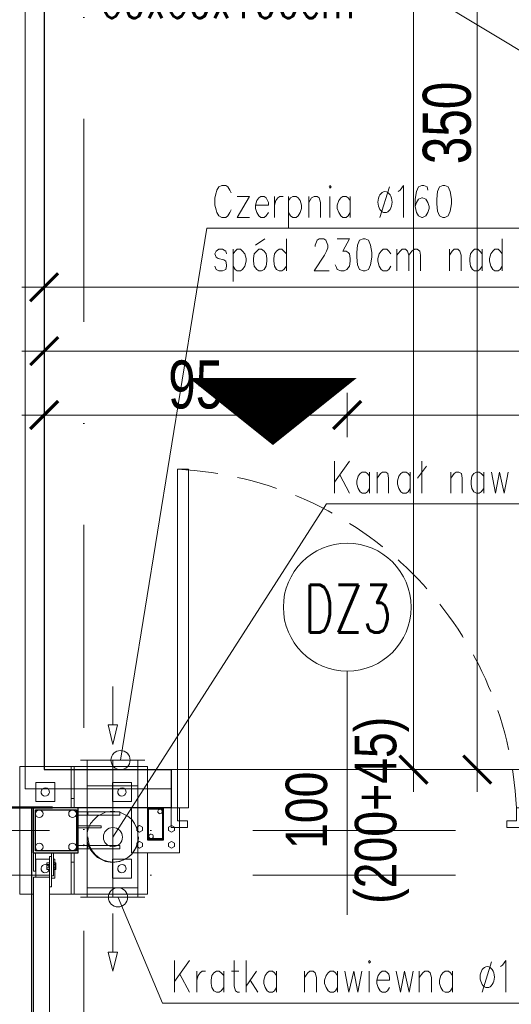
# Model space of a CAD drawing. Header units: millimetres. Extents: x -13532 to 2392, y -5241 to 5322.
# Tile 243 of 256: x -10304 to -10150, y 2157 to 2466. Entities that reach past the tile are written whole.
import ezdxf
from ezdxf.enums import TextEntityAlignment as Align

# ---------------------------------------------------------------- set-up
doc = ezdxf.new("R2010")
doc.units = ezdxf.units.MM
doc.linetypes.add('DASHED', pattern=[19.05, 12.7, -6.35])
doc.linetypes.add('KRESKAKROPKA2', pattern=[12.7, 6.35, -3.175, 0, -3.175])
doc.layers.get('Defpoints').update_dxf_attribs({"true_color": 0xdae6d4})
for name, color, linetype, lineweight, true_color in [('a___wymiary', 7, 'Continuous', 5, 0x666666), ('drzwi - AGP1', 7, 'Continuous', 13, 0x7f7f7f), ('KONSTRUKCJA - CIE - AGP1', 7, 'Continuous', 5, 0xbfbfbf), ('Meble - AGP1', 7, 'Continuous', 15, 0x999999), ('OPIS - AGP1', 7, 'Continuous', 0, 0x7f7f7f), ('OPISY - AGP1', 7, 'Continuous', 5, 0x000000), ('OSI', 7, 'KRESKAKROPKA2', 5, 0x7f7f7f), ('shary', 7, 'Continuous', 0, 0x999999), ('wymiary', 7, 'Continuous', 5, 0x7f7f7f), ('WYMIARY - AGP1', 7, 'Continuous', 5, 0x716d5a), ('zigzag - AGP1', 7, 'Continuous', 9, 0xa5a5a5)]:
    doc.layers.add(name, color=color, linetype=linetype, lineweight=lineweight, true_color=true_color)
for name, color, linetype, lineweight in [('cz-gr', 122, 'Continuous', 30), ('cz-sr', 150, 'Continuous', 15), ('GK - ŚRODEK - AGP1', 32, 'Continuous', 5), ('TS_INNE_OBIEKTY', 204, 'Continuous', 30)]:
    doc.layers.add(name, color=color, linetype=linetype, lineweight=lineweight)
doc.styles.add('ARIAL', font='arial.ttf', dxfattribs={"width": 0.8})
doc.styles.add('ARIAL NARROW', font='ARIALN.TTF', dxfattribs={"width": 0.9})
doc.styles.add('ROMANS15', font='simplex.shx', dxfattribs={"width": 0.9, "height": 15})
doc.linetypes.add('ZIGZAG', pattern='A,0.00254,-5.08,[131,ltypeshp.shx,S=5.08,R=0,X=-5.08,Y=0],-10.16,[131,ltypeshp.shx,S=5.08,R=180,X=5.08,Y=0],-5.08', length=20.32254)
doc.dimstyles.new('wymiary agp1', dxfattribs={"dimtxt": 15, "dimasz": 5, "dimexe": 5, "dimexo": 5, "dimgap": 1.8, "dimtad": 1, "dimdec": 3, "dimrnd": 0.5, "dimdsep": 46, "dimtxsty": 'ARIAL NARROW', "dimblk": 'znacznik', "dimcen": 1.5, "dimse1": 1, "dimse2": 1, "dimclrd": 256, "dimclre": 256, "dimazin": 0, "dimtfac": 1, "dimtdec": 3, "dimtmove": 1, "dimatfit": 3, "dimldrblk": 'znacznik', "dimfxl": 1000, "dimfxlon": 1, "dimlwd": -1, "dimarcsym": 0})

# ---------------------------------------------------------------- blocks, each defined once
blk = doc.blocks.new('znacznik')
at = {"layer": 'a___wymiary'}
for p, q in [((0, 1.394), (0, -1.394)), ((1.394, 0), (-1.394, 0))]:
    blk.add_line(p, q, dxfattribs=at)
at = {"layer": 'a___wymiary', "const_width": 0.2}
blk.add_lwpolyline([(0.876, 0.876), (-0.876, -0.876)], dxfattribs=at)
blk = doc.blocks.new('*D508')
at = {"layer": 'Defpoints', "color": 0}
for p in [(-10201.84, 2341.85), (-10296.71, 2230.85), (-10201.84, 2194.83)]:
    blk.add_point(p, dxfattribs=at)
at = {"layer": 'WYMIARY - AGP1'}
blk.add_line((-10291.71, 2341.85), (-10206.84, 2341.85), dxfattribs=at)
at = {"layer": 'WYMIARY - AGP1', "xscale": 5, "yscale": 5, "zscale": 5, "rotation": 180}
blk.add_blockref('znacznik', (-10296.71, 2341.85), dxfattribs=at)
at = {"layer": 'WYMIARY - AGP1', "xscale": 5, "yscale": 5, "zscale": 5}
blk.add_blockref('znacznik', (-10201.84, 2341.85), dxfattribs=at)
at = {"layer": 'WYMIARY - AGP1', "color": 18, "true_color": 0x000000, "insert": (-10249.27, 2351.31), "char_height": 15, "attachment_point": 5, "style": 'ARIAL NARROW'}
blk.add_mtext('95', dxfattribs=at)
blk = doc.blocks.new('*D509')
at = {"layer": 'Defpoints', "color": 0}
for p in [(-9827.34, 2341.85), (-9827.34, 2234.34), (-10201.84, 2194.83)]:
    blk.add_point(p, dxfattribs=at)
at = {"layer": 'WYMIARY - AGP1'}
blk.add_line((-10196.84, 2341.85), (-9832.34, 2341.85), dxfattribs=at)
at = {"layer": 'WYMIARY - AGP1', "xscale": 5, "yscale": 5, "zscale": 5, "rotation": 180}
blk.add_blockref('znacznik', (-10201.84, 2341.85), dxfattribs=at)
at = {"layer": 'WYMIARY - AGP1', "xscale": 5, "yscale": 5, "zscale": 5}
blk.add_blockref('znacznik', (-9827.34, 2341.85), dxfattribs=at)
at = {"layer": 'WYMIARY - AGP1', "color": 18, "true_color": 0x000000, "insert": (-10014.59, 2351.31), "char_height": 15, "attachment_point": 5, "style": 'ARIAL NARROW'}
blk.add_mtext('374.5', dxfattribs=at)
blk = doc.blocks.new('*D511')
at = {"layer": 'Defpoints', "color": 0}
for p in [(-9555.64, 2361.85), (-10296.71, 2250.4), (-9555.64, 2226.41)]:
    blk.add_point(p, dxfattribs=at)
at = {"layer": 'WYMIARY - AGP1'}
blk.add_line((-10291.71, 2361.85), (-9560.64, 2361.85), dxfattribs=at)
at = {"layer": 'WYMIARY - AGP1', "xscale": 5, "yscale": 5, "zscale": 5, "rotation": 180}
blk.add_blockref('znacznik', (-10296.71, 2361.85), dxfattribs=at)
at = {"layer": 'WYMIARY - AGP1', "xscale": 5, "yscale": 5, "zscale": 5}
blk.add_blockref('znacznik', (-9555.64, 2361.85), dxfattribs=at)
at = {"layer": 'WYMIARY - AGP1', "color": 18, "true_color": 0x000000, "insert": (-9970.35, 2371.18), "char_height": 15, "attachment_point": 5, "style": 'ARIAL NARROW'}
blk.add_mtext('741', dxfattribs=at)
blk = doc.blocks.new('*D512')
at = {"layer": 'Defpoints', "color": 0}
for p in [(-9536.64, 2381.85), (-10296.71, 2230.85), (-9536.64, 2230.85)]:
    blk.add_point(p, dxfattribs=at)
at = {"layer": 'WYMIARY - AGP1'}
blk.add_line((-10291.71, 2381.85), (-9541.64, 2381.85), dxfattribs=at)
at = {"layer": 'WYMIARY - AGP1', "xscale": 5, "yscale": 5, "zscale": 5, "rotation": 180}
blk.add_blockref('znacznik', (-10296.71, 2381.85), dxfattribs=at)
at = {"layer": 'WYMIARY - AGP1', "xscale": 5, "yscale": 5, "zscale": 5}
blk.add_blockref('znacznik', (-9536.64, 2381.85), dxfattribs=at)
at = {"layer": 'WYMIARY - AGP1', "color": 18, "true_color": 0x000000, "insert": (-9916.67, 2391.31), "char_height": 15, "attachment_point": 5, "style": 'ARIAL NARROW'}
blk.add_mtext('760', dxfattribs=at)
blk = doc.blocks.new('*D513')
at = {"layer": 'Defpoints', "color": 0}
for p in [(-10296.71, 2982.85), (-10181.11, 2982.85), (-10293.02, 2230.85)]:
    blk.add_point(p, dxfattribs=at)
at = {"layer": 'WYMIARY - AGP1'}
blk.add_line((-10181.11, 2235.85), (-10181.11, 2977.85), dxfattribs=at)
at = {"layer": 'WYMIARY - AGP1', "xscale": 5, "yscale": 5, "zscale": 5}
for p, rotation in [((-10181.11, 2982.85), 90), ((-10181.11, 2230.85), 270)]:
    blk.add_blockref('znacznik', p, dxfattribs=dict(at, rotation=rotation))
at = {"layer": 'WYMIARY - AGP1', "color": 18, "true_color": 0x000000, "insert": (-10190.57, 2606.85), "char_height": 15, "attachment_point": 5, "rotation": 90, "style": 'ARIAL NARROW'}
blk.add_mtext('752', dxfattribs=at)
blk = doc.blocks.new('*D515')
at = {"layer": 'Defpoints', "color": 0}
for p in [(-10257.36, 2580.85), (-10161.11, 2580.85), (-10288.29, 2230.85)]:
    blk.add_point(p, dxfattribs=at)
at = {"layer": 'WYMIARY - AGP1'}
blk.add_line((-10161.11, 2235.85), (-10161.11, 2575.85), dxfattribs=at)
at = {"layer": 'WYMIARY - AGP1', "xscale": 5, "yscale": 5, "zscale": 5}
for p, rotation in [((-10161.11, 2580.85), 90), ((-10161.11, 2230.85), 270)]:
    blk.add_blockref('znacznik', p, dxfattribs=dict(at, rotation=rotation))
at = {"layer": 'WYMIARY - AGP1', "color": 18, "true_color": 0x000000, "insert": (-10170.57, 2433.28), "char_height": 15, "attachment_point": 5, "rotation": 90, "style": 'ARIAL NARROW'}
blk.add_mtext('350', dxfattribs=at)
blk = doc.blocks.new('osi')
at = {"layer": 'OSI', "ltscale": 10}
for p, q in [((-10284.44, 845.85), (-10284.44, 3158.85)), ((-11756.72, 2211.85), (-9340.14, 2211.85)), ((-11756.72, 2197.85), (-9340.14, 2197.85))]:
    blk.add_line(p, q, dxfattribs=at)
blk = doc.blocks.new('konstrukcja 2025.01.09')
at = {"layer": 'KONSTRUKCJA - CIE - AGP1', "linetype": 'Continuous'}
for p, q in [((2960.19, 7173.66), (2960.19, 7186.36)), ((2960.19, 7186.36), (2976.27, 7186.36)), ((2976.27, 7173.36), (2976.27, 7186.36)), ((2977.27, 7186.36), (2976.27, 7186.36)), ((2977.27, 7186.36), (3000.19, 7186.36)), ((2977.27, 7173.36), (2977.27, 7186.36)), ((3000.19, 7173.36), (3000.19, 7186.36)), ((2965.19, 7175.36), (2965.19, 7181.36)), ((2965.19, 7181.36), (2971.19, 7181.36)), ((2971.19, 7181.36), (2971.19, 7175.36)), ((2989.19, 7175.36), (2989.19, 7181.36)), ((2989.19, 7181.36), (2995.19, 7181.36)), ((2995.19, 7181.36), (2995.19, 7175.36)), ((2971.19, 7175.36), (2965.19, 7175.36)), ((2976.27, 7176.36), (2977.27, 7176.36)), ((2995.19, 7175.36), (2989.19, 7175.36)), ((2960.19, 7146.36), (2960.19, 7173.36)), ((2991.52, 7172.11), (2978.52, 7172.11)), ((2981.52, 7171.11), (2981.52, 7172.11)), ((2991.52, 7171.11), (2991.52, 7172.11)), ((2995.22, 7159.36), (2995.22, 7173.36)), ((2995.22, 7173.36), (3000.22, 7173.36)), ((3005.22, 7173.36), (3010.22, 7173.36)), ((3010.22, 7173.36), (3010.22, 7159.36)), ((2978.52, 7171.11), (2991.52, 7171.11)), ((2978.52, 7167.76), (2985.72, 7167.76)), ((2985.72, 7167.16), (2978.52, 7167.16)), ((2985.72, 7167.76), (2985.72, 7167.16)), ((2996.82, 7167.38), (2997.72, 7167.9)), ((2996.82, 7166.35), (2996.82, 7167.38)), ((2997.72, 7165.83), (2996.82, 7166.35)), ((2997.72, 7167.9), (2998.62, 7167.38)), ((2998.62, 7166.35), (2997.72, 7165.83)), ((2998.62, 7167.38), (2998.62, 7166.35)), ((3006.82, 7167.38), (3007.72, 7167.9)), ((3006.82, 7166.35), (3006.82, 7167.38)), ((3007.72, 7165.83), (3006.82, 7166.35)), ((3007.72, 7167.9), (3008.62, 7167.38)), ((3008.62, 7166.35), (3007.72, 7165.83)), ((3008.62, 7167.38), (3008.62, 7166.35)), ((2996.82, 7162.38), (2997.72, 7162.9)), ((2997.72, 7162.9), (2998.62, 7162.38)), ((3006.82, 7162.38), (3007.72, 7162.9)), ((3007.72, 7162.9), (3008.62, 7162.38)), ((2991.52, 7161.61), (2978.52, 7161.61)), ((2978.52, 7160.61), (2991.52, 7160.61)), ((2981.52, 7160.61), (2981.52, 7161.61)), ((2991.52, 7160.61), (2991.52, 7161.61)), ((2996.82, 7161.35), (2996.82, 7162.38)), ((2997.72, 7160.83), (2996.82, 7161.35)), ((2998.62, 7161.35), (2997.72, 7160.83)), ((2998.62, 7162.38), (2998.62, 7161.35)), ((3006.82, 7161.35), (3006.82, 7162.38)), ((3007.72, 7160.83), (3006.82, 7161.35)), ((3008.62, 7161.35), (3007.72, 7160.83)), ((3008.62, 7162.38), (3008.62, 7161.35)), ((2964.52, 7153.57), (2964.52, 7159.37)), ((2965.12, 7159.37), (2965.12, 7153.57)), ((2965.19, 7157.36), (2969.52, 7157.36)), ((2965.19, 7151.66), (2965.19, 7157.36)), ((2970.12, 7158.16), (2969.52, 7158.16)), ((2969.52, 7148.66), (2969.52, 7158.16)), ((2970.12, 7152.16), (2970.12, 7159.36)), ((2970.12, 7148.66), (2970.12, 7158.16)), ((2970.72, 7159.36), (2970.72, 7152.16)), ((2970.72, 7157.36), (2971.19, 7157.36)), ((2971.19, 7157.36), (2971.19, 7151.36)), ((2976.27, 7159.36), (2976.27, 7146.37)), ((2976.27, 7156.37), (2977.27, 7156.37)), ((2977.27, 7146.37), (2977.27, 7159.36)), ((2995.19, 7157.36), (2989.19, 7157.36)), ((2989.19, 7157.36), (2989.19, 7151.36)), ((2995.19, 7151.36), (2995.19, 7157.36)), ((3010.22, 7159.36), (2995.22, 7159.36)), ((3000.19, 7146.36), (3000.19, 7159.36)), ((2965.12, 7153.57), (2964.52, 7153.57)), ((2968.73, 7156.2), (2968.73, 7154.13)), ((2968.73, 7156.2), (2969.52, 7156.2)), ((2968.73, 7155.68), (2969.52, 7155.68)), ((2968.73, 7154.65), (2969.52, 7154.65)), ((2968.73, 7154.13), (2969.52, 7154.13)), ((2970.72, 7156.2), (2971.51, 7156.2)), ((2970.72, 7155.68), (2971.51, 7155.68)), ((2970.72, 7154.65), (2971.51, 7154.65)), ((2970.72, 7154.13), (2971.51, 7154.13)), ((2971.51, 7156.2), (2971.51, 7154.13)), ((2969.52, 7151.66), (2964.52, 7151.66)), ((2964.52, 7151.66), (2964.52, 6807.07)), ((2970.72, 7152.16), (2970.12, 7152.16)), ((2971.19, 7151.36), (2970.12, 7151.36)), ((2989.19, 7151.36), (2995.19, 7151.36)), ((2970.12, 7148.66), (2969.52, 7148.66)), ((2969.52, 6810.07), (2969.52, 7148.66)), ((2960.19, 7146.36), (2964.52, 7146.36)), ((2969.52, 7146.36), (2976.27, 7146.36)), ((2976.27, 7146.37), (2977.27, 7146.37)), ((2977.27, 7146.36), (3000.19, 7146.36))]:
    blk.add_line(p, q, dxfattribs=at)
for centre, radius, start, end in [((2968.19, 7178.36), 1.3, 108, 288), ((2968.19, 7178.36), 1.3, 108, 288), ((2968.19, 7178.36), 1.3, 288, 108), ((2968.19, 7178.36), 1.3, 288, 108), ((2992.19, 7178.36), 1.3, 108, 288), ((2992.19, 7178.36), 1.3, 108, 288), ((2992.19, 7178.36), 1.3, 288, 108), ((2992.19, 7178.36), 1.3, 288, 108), ((2966.32, 7171.56), 1.2, 180.1165, 179.8835), ((2966.32, 7171.56), 1.2, 180.1165, 179.8835), ((2976.72, 7171.56), 1.2, 0, 180), ((2976.72, 7171.56), 1.2, 0, 180), ((3004.12, 7172.26), 0.7, 108, 288), ((3004.12, 7172.26), 0.7, 108, 288), ((3004.12, 7172.26), 0.7, 288, 108), ((3004.12, 7172.26), 0.7, 288, 108), ((2976.72, 7171.56), 1.2, 180, 0), ((2976.72, 7171.56), 1.2, 180, 0), ((3001.32, 7164.46), 0.7, 108, 288), ((3001.32, 7164.46), 0.7, 108, 288), ((3001.32, 7164.46), 0.7, 288, 108), ((3001.32, 7164.46), 0.7, 288, 108), ((2966.32, 7161.16), 1.2, 180.1165, 179.8835), ((2966.32, 7161.16), 1.2, 180.1165, 179.8835), ((2976.72, 7161.16), 1.2, 0, 180), ((2976.72, 7161.16), 1.2, 0, 180), ((2976.72, 7161.16), 1.2, 180, 0), ((2976.72, 7161.16), 1.2, 180, 0), ((2968.19, 7154.36), 1.3, 108, 288), ((2968.19, 7154.36), 1.3, 108, 288), ((2968.19, 7154.36), 1.3, 288, 108), ((2968.19, 7154.36), 1.3, 288, 108), ((2992.19, 7154.36), 1.3, 108, 288), ((2992.19, 7154.36), 1.3, 108, 288), ((2992.19, 7154.36), 1.3, 288, 108), ((2992.19, 7154.36), 1.3, 288, 108)]:
    blk.add_arc(centre, radius, start, end, dxfattribs=at)
at = {"layer": 'TS_INNE_OBIEKTY', "linetype": 'Continuous'}
for p, q in [((2955.49, 7173.36), (2970.49, 7173.36)), ((2970.49, 7173.66), (2955.79, 7173.66)), ((2964.52, 7159.36), (2964.52, 7173.36)), ((2978.52, 7173.36), (2964.52, 7173.36)), ((2965.12, 7159.96), (2965.12, 7172.76)), ((2965.12, 7172.76), (2977.92, 7172.76)), ((2970.49, 7173.36), (2970.49, 7173.66)), ((2977.92, 7172.76), (2977.92, 7159.96)), ((2978.52, 7159.36), (2978.52, 7173.36)), ((3000.22, 7173.36), (3005.22, 7173.36)), ((3000.22, 7173.36), (3000.22, 7163.36)), ((3000.52, 7163.66), (3000.52, 7173.06)), ((3000.52, 7173.06), (3004.92, 7173.06)), ((3004.92, 7173.06), (3004.92, 7163.66)), ((3005.22, 7163.36), (3005.22, 7173.36)), ((3000.22, 7163.36), (3005.22, 7163.36)), ((3004.92, 7163.66), (3000.52, 7163.66)), ((2977.92, 7159.96), (2965.12, 7159.96)), ((2964.52, 7159.36), (2978.52, 7159.36))]:
    blk.add_line(p, q, dxfattribs=at)
blk = doc.blocks.new('DZ3')
at = {"layer": 'drzwi - AGP1'}
for p, q in [((-10255.73, 587.85), (-10255.73, 481.85)), ((-10255.73, 587.85), (-10252.22, 587.85)), ((-10252.22, 587.85), (-10255.73, 587.85)), ((-10252.22, 481.85), (-10252.22, 587.85)), ((-10255.73, 481.85), (-10252.22, 481.85))]:
    blk.add_line(p, q, dxfattribs=at)
for points in [[(-10257.63, 587.85), (-10255.73, 587.85), (-10255.73, 591.87), (-10252.55, 591.87), (-10252.55, 593.99), (-10257.63, 593.99)], [(-10147.47, 593.99), (-10152.55, 593.99), (-10152.55, 591.87), (-10149.59, 591.87), (-10149.59, 587.85), (-10147.47, 587.85)]]:
    blk.add_lwpolyline(points, close=True, dxfattribs=at)
at = {"layer": 'drzwi - AGP1', "linetype": 'DASHED'}
blk.add_arc((-10261.1, 593.37), 111.65, 272.7576, 357.1681, dxfattribs=at)
blk = doc.blocks.new('*D4748')
at = {"layer": 'Defpoints', "color": 0}
for p in [(-9536.64, 3150.41), (-10296.71, 2982.85), (-9536.64, 2230.85)]:
    blk.add_point(p, dxfattribs=at)
at = {"layer": 'WYMIARY - AGP1'}
blk.add_line((-10291.71, 3150.41), (-9541.64, 3150.41), dxfattribs=at)
at = {"layer": 'WYMIARY - AGP1', "xscale": 5, "yscale": 5, "zscale": 5, "rotation": 180}
blk.add_blockref('znacznik', (-10296.71, 3150.41), dxfattribs=at)
at = {"layer": 'WYMIARY - AGP1', "xscale": 5, "yscale": 5, "zscale": 5}
blk.add_blockref('znacznik', (-9536.64, 3150.41), dxfattribs=at)
at = {"layer": 'WYMIARY - AGP1', "color": 18, "true_color": 0x000000, "insert": (-9916.67, 3159.87), "char_height": 15, "attachment_point": 5, "style": 'ARIAL NARROW'}
blk.add_mtext('760', dxfattribs=at)
blk = doc.blocks.new('*D5323')
at = {"layer": 'Defpoints', "color": 0}
for p in [(-10296.71, 2982.85), (-9374.46, 2982.85), (-9536.64, 2230.85)]:
    blk.add_point(p, dxfattribs=at)
at = {"layer": 'WYMIARY - AGP1'}
blk.add_line((-9374.46, 2235.85), (-9374.46, 2977.85), dxfattribs=at)
at = {"layer": 'WYMIARY - AGP1', "xscale": 5, "yscale": 5, "zscale": 5}
for p, rotation in [((-9374.46, 2982.85), 90), ((-9374.46, 2230.85), 270)]:
    blk.add_blockref('znacznik', p, dxfattribs=dict(at, rotation=rotation))
at = {"layer": 'WYMIARY - AGP1', "color": 18, "true_color": 0x000000, "insert": (-9383.92, 2606.85), "char_height": 15, "attachment_point": 5, "rotation": 90, "style": 'ARIAL NARROW'}
blk.add_mtext('752', dxfattribs=at)
blk = doc.blocks.new('*D5327')
at = {"layer": 'Defpoints', "color": 0}
for p in [(-10296.71, 2982.85), (-9435.27, 2982.85), (-9536.64, 2230.85)]:
    blk.add_point(p, dxfattribs=at)
at = {"layer": 'WYMIARY - AGP1'}
blk.add_line((-9435.27, 2235.85), (-9435.27, 2977.85), dxfattribs=at)
at = {"layer": 'WYMIARY - AGP1', "xscale": 5, "yscale": 5, "zscale": 5}
for p, rotation in [((-9435.27, 2982.85), 90), ((-9435.27, 2230.85), 270)]:
    blk.add_blockref('znacznik', p, dxfattribs=dict(at, rotation=rotation))
at = {"layer": 'WYMIARY - AGP1', "color": 18, "true_color": 0x000000, "insert": (-9444.73, 2606.85), "char_height": 15, "attachment_point": 5, "rotation": 90, "style": 'ARIAL NARROW'}
blk.add_mtext('752', dxfattribs=at)
blk = doc.blocks.new('meble myjnia')
at = {"layer": 'Meble - AGP1'}
h = blk.add_hatch(color=256, dxfattribs=at)
h.dxf.hatch_style = 2
h.paths.add_polyline_path([(-13284.61, 2207.18), (-13284.51, 2206.95), (-13284.29, 2206.86), (-13284.07, 2206.95), (-13283.97, 2207.18), (-13284.07, 2207.4), (-13284.29, 2207.5), (-13284.51, 2207.4)])
for points in [[(-13275.19, 2244.85), (-13276.67, 2244.85), (-13275.19, 2238.72), (-13273.71, 2244.85), (-13275.19, 2244.85), (-13275.19, 2256.92)], [(-13285.35, 2233.85), (-13265.24, 2233.85)], [(-13283.23, 2233.85), (-13283.23, 2230.88)], [(-13275.19, 2233.85), (-13275.19, 2230.88)], [(-13267.36, 2233.85), (-13267.36, 2230.88)], [(-13283.23, 2230.88), (-13267.36, 2230.88)], [(-13267.36, 2230.88), (-13283.23, 2230.88), (-13283.23, 2225.8)], [(-13267.36, 2230.88), (-13267.36, 2225.8), (-13283.23, 2225.8)], [(-13275.19, 2230.88), (-13275.19, 2209.72)], [(-13267.36, 2225.8), (-13283.23, 2225.8)], [(-13283.23, 2225.8), (-13283.23, 2209.72)], [(-13267.36, 2225.8), (-13267.36, 2209.72)], [(-13267.36, 2209.72), (-13267.36, 2211.2), (-13267.78, 2212.68), (-13268.41, 2213.95), (-13269.26, 2215.22), (-13270.53, 2216.28), (-13271.8, 2216.91), (-13273.07, 2217.55), (-13274.55, 2217.76), (-13276.03, 2217.76), (-13277.52, 2217.55), (-13278.79, 2216.91), (-13280.06, 2216.28), (-13281.11, 2215.22), (-13282.17, 2213.95), (-13282.81, 2212.68), (-13283.23, 2211.2), (-13283.23, 2209.72)], [(-13267.14, 2209.82), (-13267.31, 2208.22), (-13267.77, 2206.73), (-13268.5, 2205.39), (-13269.47, 2204.21), (-13270.64, 2203.24), (-13271.99, 2202.51), (-13273.48, 2202.05), (-13275.08, 2201.89), (-13276.68, 2202.05), (-13278.17, 2202.51), (-13279.52, 2203.24), (-13280.69, 2204.21), (-13281.66, 2205.39), (-13282.4, 2206.73), (-13282.86, 2208.22), (-13283.02, 2209.82)], [(-13283.23, 2209.72), (-13283.23, 2208.45), (-13282.81, 2206.97), (-13282.17, 2205.7), (-13281.11, 2204.43), (-13280.06, 2203.37), (-13278.79, 2202.73), (-13277.52, 2202.1), (-13276.03, 2201.89), (-13274.55, 2201.89), (-13273.07, 2202.1), (-13271.8, 2202.73), (-13270.53, 2203.37), (-13269.26, 2204.43), (-13268.41, 2205.7), (-13267.78, 2206.97), (-13267.36, 2208.45), (-13267.36, 2209.72)], [(-13283.23, 2193.84), (-13283.23, 2209.72)], [(-13275.19, 2193.84), (-13275.19, 2209.72)], [(-13267.36, 2193.84), (-13267.36, 2209.72)], [(-13283.23, 2190.88), (-13283.23, 2193.84)], [(-13267.36, 2193.84), (-13283.23, 2193.84)], [(-13283.23, 2193.84), (-13267.36, 2193.84)], [(-13275.19, 2190.88), (-13275.19, 2193.84)], [(-13267.36, 2190.88), (-13267.36, 2193.84)], [(-13265.24, 2190.88), (-13285.35, 2190.88)], [(-13275.19, 2173.73), (-13276.67, 2173.73), (-13275.19, 2167.81), (-13273.71, 2173.73), (-13275.19, 2173.73), (-13275.19, 2185.8)]]:
    blk.add_lwpolyline(points, dxfattribs=at)

msp = doc.modelspace()

# ---------------------------------------------------------------- linework, layer by layer
at = {"layer": 'cz-gr'}
for p, q in [((-10296.7067, 2982.8541), (-10296.7067, 2230.8546)), ((-10296.7067, 2230.8546), (-10256.918, 2230.8546)), ((-10300.7069, 2218.8546), (-10300.7069, 1451.8541))]:
    msp.add_line(p, q, dxfattribs=at)
msp.add_lwpolyline([(-10256.918, 2230.8546), (-10256.918, 2218.8539), (-10308.7069, 2218.8546)], dxfattribs=at)
at = {"layer": 'GK - ŚRODEK - AGP1'}
msp.add_lwpolyline([(-10285.1066, 2230.8546), (-10146.758, 2230.8546)], dxfattribs=at)
at = {"layer": 'OPIS - AGP1'}
for points in [[(-10238.1719, 2411.3474), (-10238.5952, 2412.1941), (-10239.2302, 2413.2524), (-10239.8652, 2413.6758), (-10241.1352, 2413.6758), (-10241.9819, 2413.2524), (-10242.6169, 2412.1941), (-10242.8285, 2411.3474), (-10243.2519, 2409.8658), (-10243.2519, 2407.5374), (-10242.8285, 2406.0558), (-10242.6169, 2405.2091), (-10241.9819, 2404.1508), (-10241.1352, 2403.7274), (-10239.8652, 2403.7274), (-10239.2302, 2404.1508), (-10238.5952, 2405.2091), (-10238.1719, 2406.0558)], [(-10188.6419, 2413.2524), (-10191.6052, 2403.7274)], [(-10185.8902, 2411.7708), (-10185.2552, 2412.1941), (-10184.1969, 2413.6758), (-10184.1969, 2403.7274)], [(-10176.5769, 2412.1941), (-10176.7885, 2413.2524), (-10177.8469, 2413.6758), (-10178.4819, 2413.6758), (-10179.5402, 2413.2524), (-10180.1752, 2411.7708), (-10180.5985, 2409.4424), (-10180.5985, 2407.1141), (-10180.1752, 2405.2091), (-10179.5402, 2404.1508), (-10178.4819, 2403.7274), (-10178.2702, 2403.7274), (-10177.2119, 2404.1508), (-10176.5769, 2405.2091), (-10176.1535, 2406.4791), (-10176.1535, 2407.1141), (-10176.5769, 2408.3841), (-10177.2119, 2409.4424), (-10178.2702, 2409.8658), (-10178.4819, 2409.8658), (-10179.5402, 2409.4424), (-10180.1752, 2408.3841), (-10180.5985, 2407.1141)], [(-10236.2669, 2410.2891), (-10232.4569, 2410.2891), (-10236.2669, 2403.7274), (-10232.4569, 2403.7274)], [(-10230.5519, 2407.5374), (-10226.5302, 2407.5374), (-10226.5302, 2408.3841), (-10226.9535, 2409.4424), (-10227.1652, 2409.8658), (-10227.8002, 2410.2891), (-10228.8585, 2410.2891), (-10229.4935, 2409.8658), (-10230.1285, 2409.0191), (-10230.5519, 2407.5374), (-10230.5519, 2406.4791), (-10230.1285, 2405.2091), (-10229.4935, 2404.1508), (-10228.8585, 2403.7274), (-10227.8002, 2403.7274), (-10227.1652, 2404.1508), (-10226.5302, 2405.2091)], [(-10224.6252, 2403.7274), (-10224.6252, 2410.2891)], [(-10224.6252, 2407.5374), (-10224.2019, 2409.0191), (-10223.5669, 2409.8658), (-10222.9319, 2410.2891), (-10221.8735, 2410.2891)], [(-10220.1802, 2410.2891), (-10220.1802, 2400.3408)], [(-10220.1802, 2409.0191), (-10219.5452, 2409.8658), (-10218.9102, 2410.2891), (-10217.8519, 2410.2891), (-10217.2169, 2409.8658), (-10216.5819, 2409.0191), (-10216.1585, 2407.5374), (-10216.1585, 2406.4791), (-10216.5819, 2405.2091), (-10217.2169, 2404.1508), (-10217.8519, 2403.7274), (-10218.9102, 2403.7274), (-10219.5452, 2404.1508), (-10220.1802, 2405.2091)], [(-10213.8302, 2403.7274), (-10213.8302, 2410.2891)], [(-10213.8302, 2408.3841), (-10212.9835, 2409.8658), (-10212.1369, 2410.2891), (-10211.2902, 2410.2891), (-10210.6552, 2409.8658), (-10210.2319, 2408.3841), (-10210.2319, 2403.7274)], [(-10207.2685, 2410.2891), (-10207.2685, 2403.7274)], [(-10200.9185, 2409.0191), (-10201.5535, 2409.8658), (-10202.1885, 2410.2891), (-10203.2469, 2410.2891), (-10203.8819, 2409.8658), (-10204.5169, 2409.0191), (-10204.9402, 2407.5374), (-10204.9402, 2406.4791), (-10204.5169, 2405.2091), (-10203.8819, 2404.1508), (-10203.2469, 2403.7274), (-10202.1885, 2403.7274), (-10201.5535, 2404.1508), (-10200.9185, 2405.2091)], [(-10200.9185, 2410.2891), (-10200.9185, 2403.7274)], [(-10272.7903, 2233.8479), (-10245.736, 2400.3408), (-10103.9194, 2400.3408)], [(-10230.5519, 2395.0491), (-10227.5885, 2396.9541)], [(-10220.8152, 2396.9541), (-10220.8152, 2387.0058)], [(-10211.9252, 2394.6258), (-10211.9252, 2395.0491), (-10211.5019, 2396.1074), (-10211.2902, 2396.5308), (-10210.6552, 2396.9541), (-10209.1735, 2396.9541), (-10208.5385, 2396.5308), (-10208.3269, 2396.1074), (-10207.9035, 2395.0491), (-10207.9035, 2394.2024), (-10208.3269, 2393.1441), (-10208.9619, 2391.8741), (-10212.1369, 2387.0058), (-10207.4802, 2387.0058)], [(-10204.9402, 2396.9541), (-10201.1302, 2396.9541), (-10203.2469, 2393.1441), (-10202.1885, 2393.1441), (-10201.5535, 2392.7208), (-10201.1302, 2392.2974), (-10200.9185, 2390.8158), (-10200.9185, 2389.9691), (-10201.1302, 2388.4874), (-10201.9769, 2387.4291), (-10202.8235, 2387.0058), (-10203.8819, 2387.0058), (-10204.9402, 2387.4291), (-10205.1519, 2388.0641), (-10205.5752, 2388.9108)], [(-10153.2935, 2396.9541), (-10153.2935, 2387.0058)], [(-10239.6535, 2392.2974), (-10239.8652, 2393.1441), (-10240.9235, 2393.7791), (-10241.9819, 2393.7791), (-10242.8285, 2393.1441), (-10243.2519, 2392.2974), (-10242.8285, 2391.2391), (-10242.1935, 2390.8158), (-10240.5002, 2390.3924), (-10239.8652, 2389.9691), (-10239.6535, 2388.9108), (-10239.6535, 2388.4874), (-10239.8652, 2387.4291), (-10240.9235, 2387.0058), (-10241.9819, 2387.0058), (-10242.8285, 2387.4291), (-10243.2519, 2388.4874)], [(-10237.5369, 2393.7791), (-10237.5369, 2383.6191)], [(-10237.5369, 2392.2974), (-10236.9019, 2393.1441), (-10236.2669, 2393.7791), (-10235.2085, 2393.7791), (-10234.5735, 2393.1441), (-10233.9385, 2392.2974), (-10233.5152, 2390.8158), (-10233.5152, 2389.9691), (-10233.9385, 2388.4874), (-10234.5735, 2387.4291), (-10235.2085, 2387.0058), (-10236.2669, 2387.0058), (-10236.9019, 2387.4291), (-10237.5369, 2388.4874)], [(-10220.8152, 2392.2974), (-10221.6619, 2393.1441), (-10222.2969, 2393.7791), (-10223.1435, 2393.7791), (-10223.9902, 2393.1441), (-10224.6252, 2392.2974), (-10224.8369, 2390.8158), (-10224.8369, 2389.9691), (-10224.6252, 2388.4874), (-10223.9902, 2387.4291), (-10223.1435, 2387.0058), (-10222.2969, 2387.0058), (-10221.6619, 2387.4291), (-10220.8152, 2388.4874)], [(-10188.2185, 2392.2974), (-10188.8535, 2393.1441), (-10189.4885, 2393.7791), (-10190.5469, 2393.7791), (-10191.1819, 2393.1441), (-10191.8169, 2392.2974), (-10192.2402, 2390.8158), (-10192.2402, 2389.9691), (-10191.8169, 2388.4874), (-10191.1819, 2387.4291), (-10190.5469, 2387.0058), (-10189.4885, 2387.0058), (-10188.8535, 2387.4291), (-10188.2185, 2388.4874)], [(-10186.3135, 2387.0058), (-10186.3135, 2393.7791)], [(-10186.3135, 2391.8741), (-10185.2552, 2393.1441), (-10184.6202, 2393.7791), (-10183.5619, 2393.7791), (-10182.9269, 2393.1441), (-10182.5035, 2391.8741), (-10182.5035, 2387.0058)], [(-10182.5035, 2391.8741), (-10181.6569, 2393.1441), (-10180.8102, 2393.7791), (-10179.9635, 2393.7791), (-10179.1169, 2393.1441), (-10178.9052, 2391.8741), (-10178.9052, 2387.0058)], [(-10169.8035, 2387.0058), (-10169.8035, 2393.7791)], [(-10169.8035, 2391.8741), (-10168.9569, 2393.1441), (-10168.3219, 2393.7791), (-10167.2635, 2393.7791), (-10166.6285, 2393.1441), (-10166.2052, 2391.8741), (-10166.2052, 2387.0058)], [(-10159.6435, 2392.2974), (-10160.2785, 2393.1441), (-10160.9135, 2393.7791), (-10161.9719, 2393.7791), (-10162.6069, 2393.1441), (-10163.2419, 2392.2974), (-10163.4535, 2390.8158), (-10163.4535, 2389.9691), (-10163.2419, 2388.4874), (-10162.6069, 2387.4291), (-10161.9719, 2387.0058), (-10160.9135, 2387.0058), (-10160.2785, 2387.4291), (-10159.6435, 2388.4874)], [(-10159.6435, 2393.7791), (-10159.6435, 2387.0058)], [(-10153.2935, 2392.2974), (-10153.9285, 2393.1441), (-10154.5635, 2393.7791), (-10155.6219, 2393.7791), (-10156.2569, 2393.1441), (-10156.8919, 2392.2974), (-10157.3152, 2390.8158), (-10157.3152, 2389.9691), (-10156.8919, 2388.4874), (-10156.2569, 2387.4291), (-10155.6219, 2387.0058), (-10154.5635, 2387.0058), (-10153.9285, 2387.4291), (-10153.2935, 2388.4874)], [(-10205.8222, 2317.4166), (-10205.8222, 2327.3649)], [(-10201.1655, 2327.3649), (-10205.8222, 2320.8032)], [(-10178.5172, 2327.3649), (-10178.5172, 2317.4166)], [(-10194.8155, 2322.7082), (-10195.4505, 2323.5549), (-10196.0855, 2323.9782), (-10197.1438, 2323.9782), (-10197.7788, 2323.5549), (-10198.4138, 2322.7082), (-10198.8372, 2321.2266), (-10198.8372, 2320.1682), (-10198.4138, 2318.8982), (-10197.7788, 2317.8399), (-10197.1438, 2317.4166), (-10196.0855, 2317.4166), (-10195.4505, 2317.8399), (-10194.8155, 2318.8982)], [(-10194.8155, 2323.9782), (-10194.8155, 2317.4166)], [(-10192.4872, 2317.4166), (-10192.4872, 2323.9782)], [(-10192.4872, 2322.0732), (-10191.4288, 2323.5549), (-10190.7938, 2323.9782), (-10189.7355, 2323.9782), (-10189.1005, 2323.5549), (-10188.8888, 2322.0732), (-10188.8888, 2317.4166)], [(-10182.1155, 2322.7082), (-10182.7505, 2323.5549), (-10183.3855, 2323.9782), (-10184.4438, 2323.9782), (-10185.0788, 2323.5549), (-10185.7138, 2322.7082), (-10186.1372, 2321.2266), (-10186.1372, 2320.1682), (-10185.7138, 2318.8982), (-10185.0788, 2317.8399), (-10184.4438, 2317.4166), (-10183.3855, 2317.4166), (-10182.7505, 2317.8399), (-10182.1155, 2318.8982)], [(-10182.1155, 2323.9782), (-10182.1155, 2317.4166)], [(-10179.7872, 2322.0732), (-10177.0355, 2325.8832)], [(-10169.4155, 2317.4166), (-10169.4155, 2323.9782)], [(-10169.4155, 2322.0732), (-10168.3572, 2323.5549), (-10167.7222, 2323.9782), (-10166.8755, 2323.9782), (-10166.0288, 2323.5549), (-10165.8172, 2322.0732), (-10165.8172, 2317.4166)], [(-10159.0438, 2322.7082), (-10159.8905, 2323.5549), (-10160.5255, 2323.9782), (-10161.3722, 2323.9782), (-10162.2188, 2323.5549), (-10162.8538, 2322.7082), (-10163.0655, 2321.2266), (-10163.0655, 2320.1682), (-10162.8538, 2318.8982), (-10162.2188, 2317.8399), (-10161.3722, 2317.4166), (-10160.5255, 2317.4166), (-10159.8905, 2317.8399), (-10159.0438, 2318.8982)], [(-10159.0438, 2323.9782), (-10159.0438, 2317.4166)], [(-10156.7155, 2323.9782), (-10155.4455, 2317.4166), (-10154.1755, 2323.9782), (-10152.6938, 2317.4166), (-10151.4238, 2323.9782)], [(-10204.1288, 2323.1316), (-10201.1655, 2317.4166)], [(-10275.188, 2209.7179), (-10208.3622, 2314.0299), (-10092.3688, 2314.0299)], [(-10201.838, 2185.404), (-10201.838, 2261.7041)], [(-10273.59, 2190.8796), (-10259.7112, 2157.7733), (-10131.435, 2157.7733)], [(-10255.895, 2161.16), (-10255.895, 2171.1083)], [(-10251.2383, 2171.1083), (-10255.895, 2164.5466)], [(-10237.2683, 2171.1083), (-10237.2683, 2163.065), (-10236.845, 2161.5833), (-10236.21, 2161.16), (-10235.575, 2161.16)], [(-10233.4583, 2161.16), (-10233.4583, 2171.1083)], [(-10156.6233, 2170.685), (-10159.5866, 2161.16)], [(-10153.8716, 2169.2033), (-10153.2366, 2169.6266), (-10152.1783, 2171.1083), (-10152.1783, 2161.16)], [(-10254.2016, 2166.875), (-10251.2383, 2161.16)], [(-10248.91, 2161.16), (-10248.91, 2167.7216)], [(-10248.91, 2164.97), (-10248.4866, 2166.4516), (-10247.8516, 2167.2983), (-10247.2166, 2167.7216), (-10246.1583, 2167.7216)], [(-10240.4433, 2166.4516), (-10241.29, 2167.2983), (-10241.925, 2167.7216), (-10242.7716, 2167.7216), (-10243.6183, 2167.2983), (-10244.2533, 2166.4516), (-10244.465, 2164.97), (-10244.465, 2163.9116), (-10244.2533, 2162.6416), (-10243.6183, 2161.5833), (-10242.7716, 2161.16), (-10241.925, 2161.16), (-10241.29, 2161.5833), (-10240.4433, 2162.6416)], [(-10240.4433, 2167.7216), (-10240.4433, 2161.16)], [(-10238.115, 2167.7216), (-10235.7866, 2167.7216)], [(-10230.2833, 2167.7216), (-10233.4583, 2163.065)], [(-10223.9333, 2166.4516), (-10224.5683, 2167.2983), (-10225.2033, 2167.7216), (-10226.2616, 2167.7216), (-10226.8966, 2167.2983), (-10227.5316, 2166.4516), (-10227.955, 2164.97), (-10227.955, 2163.9116), (-10227.5316, 2162.6416), (-10226.8966, 2161.5833), (-10226.2616, 2161.16), (-10225.2033, 2161.16), (-10224.5683, 2161.5833), (-10223.9333, 2162.6416)], [(-10223.9333, 2167.7216), (-10223.9333, 2161.16)], [(-10215.255, 2161.16), (-10215.255, 2167.7216)], [(-10215.255, 2165.8166), (-10214.1966, 2167.2983), (-10213.5616, 2167.7216), (-10212.5033, 2167.7216), (-10211.8683, 2167.2983), (-10211.445, 2165.8166), (-10211.445, 2161.16)], [(-10204.8833, 2166.4516), (-10205.5183, 2167.2983), (-10206.1533, 2167.7216), (-10207.2116, 2167.7216), (-10207.8466, 2167.2983), (-10208.4816, 2166.4516), (-10208.905, 2164.97), (-10208.905, 2163.9116), (-10208.4816, 2162.6416), (-10207.8466, 2161.5833), (-10207.2116, 2161.16), (-10206.1533, 2161.16), (-10205.5183, 2161.5833), (-10204.8833, 2162.6416)], [(-10204.8833, 2167.7216), (-10204.8833, 2161.16)], [(-10202.555, 2167.7216), (-10201.285, 2161.16), (-10199.8033, 2167.7216), (-10198.5333, 2161.16), (-10197.2633, 2167.7216)], [(-10194.935, 2167.7216), (-10194.935, 2161.16)], [(-10192.6066, 2164.97), (-10188.585, 2164.97), (-10188.585, 2165.8166), (-10188.7966, 2166.875), (-10189.22, 2167.2983), (-10189.855, 2167.7216), (-10190.9133, 2167.7216), (-10191.5483, 2167.2983), (-10192.1833, 2166.4516), (-10192.6066, 2164.97), (-10192.6066, 2163.9116), (-10192.1833, 2162.6416), (-10191.5483, 2161.5833), (-10190.9133, 2161.16), (-10189.855, 2161.16), (-10189.22, 2161.5833), (-10188.585, 2162.6416)], [(-10186.4683, 2167.7216), (-10185.1983, 2161.16), (-10183.9283, 2167.7216), (-10182.4466, 2161.16), (-10181.1766, 2167.7216)], [(-10179.2716, 2161.16), (-10179.2716, 2167.7216)], [(-10179.2716, 2165.8166), (-10178.2133, 2167.2983), (-10177.5783, 2167.7216), (-10176.52, 2167.7216), (-10175.885, 2167.2983), (-10175.4616, 2165.8166), (-10175.4616, 2161.16)], [(-10168.9, 2166.4516), (-10169.535, 2167.2983), (-10170.17, 2167.7216), (-10171.2283, 2167.7216), (-10171.8633, 2167.2983), (-10172.4983, 2166.4516), (-10172.9216, 2164.97), (-10172.9216, 2163.9116), (-10172.4983, 2162.6416), (-10171.8633, 2161.5833), (-10171.2283, 2161.16), (-10170.17, 2161.16), (-10169.535, 2161.5833), (-10168.9, 2162.6416)], [(-10168.9, 2167.7216), (-10168.9, 2161.16)], [(-10232.1883, 2164.97), (-10229.86, 2161.16)]]:
    msp.add_lwpolyline(points, dxfattribs=at)
for points in [[(-10207.4802, 2413.2524), (-10207.2685, 2412.8291), (-10206.8452, 2413.2524), (-10207.2685, 2413.6758)], [(-10171.9202, 2413.6758), (-10172.9785, 2413.2524), (-10173.6135, 2411.7708), (-10173.8252, 2409.4424), (-10173.8252, 2407.9608), (-10173.6135, 2405.6324), (-10172.9785, 2404.1508), (-10171.9202, 2403.7274), (-10171.2852, 2403.7274), (-10170.2269, 2404.1508), (-10169.5919, 2405.6324), (-10169.1685, 2407.9608), (-10169.1685, 2409.4424), (-10169.5919, 2411.7708), (-10170.2269, 2413.2524), (-10171.2852, 2413.6758)], [(-10196.8969, 2396.9541), (-10197.9552, 2396.5308), (-10198.5902, 2395.0491), (-10198.8019, 2392.7208), (-10198.8019, 2391.2391), (-10198.5902, 2388.9108), (-10197.9552, 2387.4291), (-10196.8969, 2387.0058), (-10196.2619, 2387.0058), (-10195.2035, 2387.4291), (-10194.5685, 2388.9108), (-10194.1452, 2391.2391), (-10194.1452, 2392.7208), (-10194.5685, 2395.0491), (-10195.2035, 2396.5308), (-10196.2619, 2396.9541)], [(-10229.4935, 2393.7791), (-10230.1285, 2393.1441), (-10230.9752, 2392.2974), (-10231.1869, 2390.8158), (-10231.1869, 2389.9691), (-10230.9752, 2388.4874), (-10230.1285, 2387.4291), (-10229.4935, 2387.0058), (-10228.6469, 2387.0058), (-10227.8002, 2387.4291), (-10227.1652, 2388.4874), (-10226.9535, 2389.9691), (-10226.9535, 2390.8158), (-10227.1652, 2392.2974), (-10227.8002, 2393.1441), (-10228.6469, 2393.7791)], [(-10195.1466, 2170.685), (-10194.935, 2170.2616), (-10194.5116, 2170.685), (-10194.935, 2171.1083)]]:
    msp.add_lwpolyline(points, close=True, dxfattribs=at)
for centre, radius in [((-10201.838, 2281.7041), 20), ((-10272.7903, 2233.8479), 3), ((-10275.188, 2209.7179), 3), ((-10273.59, 2190.8796), 3)]:
    msp.add_circle(centre, radius, dxfattribs=at)
for centre in [(-10190.0177, 2408.4899), (-10157.9991, 2165.9225)]:
    msp.add_ellipse(centre, major_axis=(0, 3.2808), ratio=0.677419, start_param=0, end_param=6.283185, dxfattribs=at)
at = {"layer": 'shary'}
msp.add_lwpolyline([(-10225.1065, 2332.4424, 0, 52.5, 0), (-10225.1065, 2353.4424, 52.5, 52.5, 0)], format="xyseb", dxfattribs=at)
at = {"layer": 'zigzag - AGP1', "linetype": 'ZIGZAG'}
msp.add_lwpolyline([(-10256.918, 2224.8546), (-10302.7067, 2224.8546), (-10302.7067, 2976.9541)], dxfattribs=at)

# ---------------------------------------------------------------- block references
at = {"layer": 'cz-gr', "xscale": -1, "rotation": 180}
msp.add_blockref('DZ3', (0.7124, 2806.7031), dxfattribs=at)
at = {"layer": 'Meble - AGP1'}
msp.add_blockref('meble myjnia', (3000, 0), dxfattribs=at)

# ---------------------------------------------------------------- texts
at = {"layer": 'OPIS - AGP1', "color": 7, "lineweight": 18, "insert": (-10201.838, 2218.1223), "char_height": 13, "width": 10, "attachment_point": 5, "rotation": 90, "style": 'ARIAL'}
msp.add_mtext('\\pxqc;{\\fArial|b0|i0|c238|p0;100\\P(200+45)}', dxfattribs=at)
at = {"layer": 'OPISY - AGP1', "style": 'ROMANS15', "width": 0.7}
msp.add_attdef('DZ3', text='O1', height=15, rotation=0.000589, dxfattribs=at).set_placement((-10201.6522, 2273.7269), align=Align.CENTER)

# ---------------------------------------------------------------- dimensions: what is measured, and where the dimension line sits
at = {"layer": 'WYMIARY - AGP1'}
for base, p1, p2, picture, middle in [((-9536.638, 2381.8541), (-10296.7067, 2230.8546), (-9536.638, 2230.8546), '*D512', (-9916.6723, 2391.3127)), ((-10201.838, 2341.8541), (-10296.7067, 2230.8546), (-10201.838, 2194.8284), '*D508', (-10249.2723, 2351.3127)), ((-9827.338, 2341.8541), (-10201.838, 2194.8284), (-9827.338, 2234.3402), '*D509', (-10014.588, 2351.3127))]:
    dim = msp.add_linear_dim(base=base, p1=p1, p2=p2, dimstyle='wymiary agp1', override={"dimclrd": 256, "dimclre": 256}, dxfattribs=at)
    dim.commit()
    dim.dimension.update_dxf_attribs({"geometry": picture, "text_midpoint": middle})
dim = msp.add_linear_dim(base=(-9555.638, 2361.8541), p1=(-10296.7067, 2250.4002), p2=(-9555.638, 2226.4057), dimstyle='wymiary agp1', override={"dimclrd": 256, "dimclre": 256}, dxfattribs=at)
dim.commit()
dim.dimension.update_dxf_attribs({"geometry": '*D511', "text_midpoint": (-9970.355, 2361.8541), "dimtype": 160})

# ---------------------------------------------------------------- next in the draw order: texts
at = {"layer": 'OPIS - AGP1', "insert": (-10279.3061, 2492.093), "char_height": 12, "width": 491.99559, "attachment_point": 4, "style": 'ARIAL', "bg_fill": 2}
msp.add_mtext('{\\Fsimplex.shx|c238;\\W0.7;fundament \\Ppod czytnik\\P60x60x100cm}', dxfattribs=at)

# ---------------------------------------------------------------- next in the draw order: linework, layer by layer
at = {"layer": 'OPIS - AGP1'}
msp.add_lwpolyline([(-10055.4731, 2400.4505), (-10193.1417, 2483.3025)], dxfattribs=at)

# ---------------------------------------------------------------- next in the draw order: block references
at = {"layer": 'cz-sr'}
msp.add_blockref('osi', (0.0999, 0), dxfattribs=at)
at = {"layer": 'wymiary'}
msp.add_blockref('konstrukcja 2025.01.09', (-13264.5595, -4954.5109), dxfattribs=at)

# ---------------------------------------------------------------- next in the draw order: dimensions: what is measured, and where the dimension line sits
at = {"layer": 'WYMIARY - AGP1'}
dim = msp.add_linear_dim(base=(-9536.638, 3150.414), p1=(-10296.7067, 2982.8541), p2=(-9536.638, 2230.8546), dimstyle='wymiary agp1', dxfattribs=at)
dim.commit()
dim.dimension.update_dxf_attribs({"geometry": '*D4748', "text_midpoint": (-9916.6723, 3159.8726)})
dim = msp.add_linear_dim(base=(-10181.10659, 2982.85412), p1=(-10293.02326, 2230.85457), p2=(-10296.70674, 2982.85412), angle=90, dimstyle='wymiary agp1', override={"dimclrd": 256, "dimclre": 256}, dxfattribs=at)
dim.commit()
dim.dimension.update_dxf_attribs({"geometry": '*D513', "text_midpoint": (-10190.56518, 2606.85434)})
for base, picture, middle in [((-9374.45994, 2982.85412), '*D5323', (-9383.91853, 2606.85434)), ((-9435.27065, 2982.85412), '*D5327', (-9444.72924, 2606.85434))]:
    dim = msp.add_linear_dim(base=base, p1=(-9536.63796, 2230.85457), p2=(-10296.70674, 2982.85412), angle=90, dimstyle='wymiary agp1', dxfattribs=at)
    dim.commit()
    dim.dimension.update_dxf_attribs({"geometry": picture, "text_midpoint": middle})
dim = msp.add_linear_dim(base=(-10161.10659, 2580.85413), p1=(-10288.28796, 2230.85457), p2=(-10257.36036, 2580.85413), angle=90, dimstyle='wymiary agp1', override={"dimclrd": 256, "dimclre": 256}, dxfattribs=at)
dim.commit()
dim.dimension.update_dxf_attribs({"geometry": '*D515', "text_midpoint": (-10161.10659, 2433.27608), "dimtype": 160})

doc.saveas('drawing.dxf')
